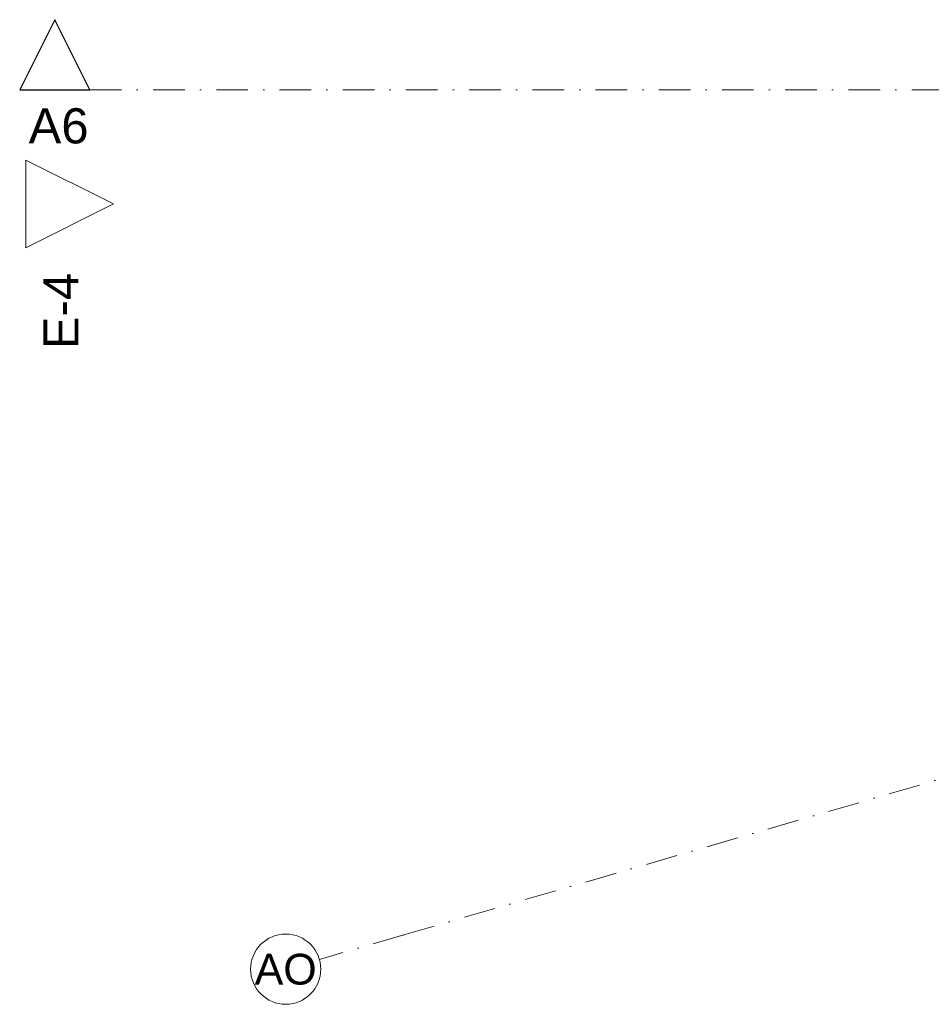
# Model space of a CAD drawing. Header units: millimetres. Extents: x 7523222 to 7571998, y 5751973 to 5786624.
# Tile 1 of 54: x 7523222 to 7533607, y 5759498 to 5770714. Entities that reach past the tile are written whole.
import ezdxf
from ezdxf.enums import TextEntityAlignment as Align

# ---------------------------------------------------------------- set-up
doc = ezdxf.new("R2010")
doc.units = ezdxf.units.MM
doc.header["$MEASUREMENT"] = 0
doc.linetypes.add('Kropki i Kreski', pattern=[720, 360, -180, 0, -180])
doc.linetypes.add('Wipeout_Contour', pattern=[1000, 0, -1000])
for name, color, linetype in [('840-G Znaczniki PB', 7, 'Continuous'), ('850-G Znaczniki robocze', 7, 'Continuous'), ('Nowe_410-K Osie', 7, 'Continuous')]:
    doc.layers.add(name, color=color, linetype=linetype)
for name, color, linetype, lineweight, true_color in [('840-G Znaczniki PB_Nr_pióra__25', 7, 'Continuous', 25, 0x40a5ff), ('840-G Znaczniki PB_Nr_pióra__85', 7, 'Continuous', 13, 0x80c2ff), ('850-G Znaczniki robocze_Nr_pióra__5', 7, 'Continuous', 13, 0x40a5ff), ('Nowe_410-K Osie_Nr_pióra__5', 7, 'Continuous', 13, 0x40a5ff)]:
    doc.layers.add(name, color=color, linetype=linetype, lineweight=lineweight, true_color=true_color)
for name, color, linetype, lineweight in [('840-G Znaczniki PB_Nr_pióra__6', 5, 'Continuous', 13), ('Nowe_410-K Osie_Nr_pióra__1', 7, 'Continuous', 13), ('Nowe_410-K Osie_Nr_pióra__7', 7, 'Continuous', 13)]:
    doc.layers.add(name, color=color, linetype=linetype, lineweight=lineweight)
doc.styles.add('STYL_AUTOMATYCZNY_2', font='arial.ttf')
doc.styles.add('STYL_AUTOMATYCZNY_3', font='arial.ttf')

# ---------------------------------------------------------------- blocks, each defined once
blk = doc.blocks.new('Standardowy znacznik osi[43]', base_point=(7526637, 5760009))
at = {"layer": 'Nowe_410-K Osie_Nr_pióra__5', "color": 161, "linetype": 'Kropki i Kreski', "lineweight": 13, "true_color": 0x40a5ff}
for p, q in [((7549177, 5766556), (7550137, 5766834)), ((7527597, 5760288), (7549177, 5766556)), ((7527597, 5760288), (7526637, 5760009))]:
    blk.add_line(p, q, dxfattribs=at)
for p in [(7549177, 5766556), (7549177, 5766556), (7527597, 5760288), (7527597, 5760288)]:
    blk.add_point(p, dxfattribs=at)
at = {"layer": 'Nowe_410-K Osie_Nr_pióra__7', "color": 7, "linetype": 'Continuous', "lineweight": 13}
for centre in [(7550521, 5766946), (7526253, 5759898)]:
    blk.add_circle(centre, 400, dxfattribs=at)
at = {"layer": 'Nowe_410-K Osie_Nr_pióra__1', "color": 7, "lineweight": 13, "style": 'STYL_AUTOMATYCZNY_3'}
for tag, p in [('AC_MarkerText_1_1', (7550521, 5767121)), ('AC_MarkerText_1_0', (7526253, 5760073))]:
    blk.add_attdef(tag, text='', height=350, rotation=360, dxfattribs=at).set_placement(p, align=Align.TOP_CENTER)
blk = doc.blocks.new('Płaszczyzna odcinająca_1', base_point=(7523622, 5769914))
at = {"layer": '840-G Znaczniki PB_Nr_pióra__85', "color": 151, "linetype": 'Kropki i Kreski', "lineweight": 13, "true_color": 0x80c2ff}
blk.add_line((7524022, 5769914), (7569416, 5769914), dxfattribs=at)
at = {"layer": '840-G Znaczniki PB_Nr_pióra__6', "color": 5, "lineweight": 13, "insert": (7524007, 5769299), "char_height": 400, "attachment_point": 9, "style": 'STYL_AUTOMATYCZNY_2'}
blk.add_mtext('\\A1;{\\pqr;\\pt0;\\fArial|b0|i0|c238|p0;\\W1.000000;A6}', dxfattribs=at)
at = {"color": 254, "linetype": 'Wipeout_Contour', "lineweight": 0, "ltscale": 28444664.41124624}
blk.add_wipeout([(7523222, 5769914), (7524022, 5769914), (7523622, 5770714)], dxfattribs=at).dxf.layer = '840-G Znaczniki PB'
at = {"layer": '840-G Znaczniki PB_Nr_pióra__25', "color": 161, "linetype": 'Continuous', "lineweight": 25, "true_color": 0x40a5ff, "flags": 128}
blk.add_lwpolyline([(7523222, 5769914), (7524022, 5769914), (7523622, 5770714)], close=True, dxfattribs=at)
blk = doc.blocks.new('Elewacja_4', base_point=(7523292, 5751973))
at = {"layer": '850-G Znaczniki robocze_Nr_pióra__5', "color": 161, "lineweight": 13, "true_color": 0x40a5ff, "insert": (7523892, 5766961), "char_height": 400, "attachment_point": 7, "rotation": 90, "style": 'STYL_AUTOMATYCZNY_2'}
blk.add_mtext('\\A1;{\\pql;\\pt0;\\fArial|b0|i0|c238|p0;\\W1.000000;E-4}', dxfattribs=at)
at = {"color": 254, "linetype": 'Wipeout_Contour', "lineweight": 0, "ltscale": 28441812.8108286}
blk.add_wipeout([(7523292, 5768115), (7524292, 5768615), (7523292, 5769115)], dxfattribs=at).dxf.layer = '850-G Znaczniki robocze'
at = {"layer": '850-G Znaczniki robocze_Nr_pióra__5', "color": 161, "linetype": 'Continuous', "lineweight": 13, "true_color": 0x40a5ff, "flags": 128}
blk.add_lwpolyline([(7523292, 5768115), (7523292, 5769115), (7524292, 5768615)], close=True, dxfattribs=at)

msp = doc.modelspace()

# ---------------------------------------------------------------- block references
at = {"layer": '840-G Znaczniki PB', "color": 151, "lineweight": 13, "true_color": 0x80c2ff}
msp.add_blockref('Płaszczyzna odcinająca_1', (7523622.38, 5769914.41), dxfattribs=at)
at = {"layer": '850-G Znaczniki robocze', "color": 151, "lineweight": 13, "true_color": 0x80c2ff}
msp.add_blockref('Elewacja_4', (7523292.06, 5751973.48), dxfattribs=at)
at = {"layer": 'Nowe_410-K Osie', "color": 8, "linetype": 'Continuous', "lineweight": 13}
ref = msp.add_blockref('Standardowy znacznik osi[43]', (7526636.63, 5760009.44), dxfattribs=at)
ref.add_attrib('AC_MarkerText_1', 'AO', dxfattribs={"layer": 'Nowe_410-K Osie_Nr_pióra__1', "color": 7, "lineweight": 13, "height": 350, "rotation": 360, "style": 'STYL_AUTOMATYCZNY_3'}).set_placement((7526252.5, 5760072.89), align=Align.TOP_CENTER)
ref.add_attrib('AC_MarkerText_1_1', 'AO', dxfattribs={"layer": 'Nowe_410-K Osie_Nr_pióra__1', "color": 7, "lineweight": 13, "height": 350, "rotation": 360, "style": 'STYL_AUTOMATYCZNY_3'}).set_placement((7550521.13, 5767120.97), align=Align.TOP_CENTER)

doc.saveas('drawing.dxf')
